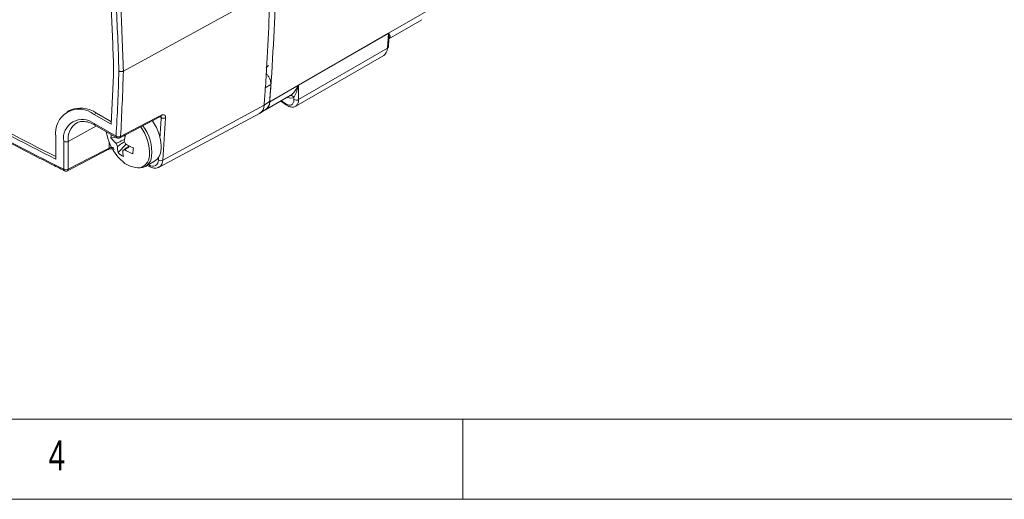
# Model space of a CAD drawing. Header units: millimetres. Extents: x -72 to 415, y 5 to 292.
# Tile 23 of 59: x 182 to 244, y 5 to 35. Entities that reach past the tile are written whole.
import ezdxf

# ---------------------------------------------------------------- set-up
doc = ezdxf.new("R2010")
doc.units = ezdxf.units.MM
doc.styles.add('SLDTEXTSTYLE0', font='TXT', dxfattribs={"width": 0.75})

msp = doc.modelspace()

# ---------------------------------------------------------------- linework, layer by layer
at = {"color": 7, "linetype": 'Continuous', "lineweight": 15}
for p, q in [((188.836, 31.706), (197.983, 36.716)), ((205.396, 33.724), (207.452, 34.911)), ((205.363, 33.2), (205.397, 33.742)), ((199.588, 29.515), (205.07, 32.68)), ((197.75, 31.922), (197.855, 31.984)), ((197.702, 29.282), (199.245, 30.173)), ((198.657, 29.833), (199.015, 29.587)), ((185.464, 29.251), (185.323, 29.169)), ((187.023, 29.001), (188.08, 28.39)), ((187.164, 29.082), (188.088, 28.549)), ((188.617, 27.545), (191.16, 28.868)), ((191.069, 25.716), (197.336, 29.071)), ((197.36, 29.085), (197.707, 29.3)), ((187.064, 28.335), (188.425, 27.55)), ((187.763, 27.932), (187.865, 27.492)), ((188.829, 27.656), (188.966, 27.676)), ((184.619, 26.219), (184.619, 27.612)), ((188.06, 27.545), (188.358, 27.588)), ((188.503, 26.619), (189.002, 27.138)), ((185.35, 25.491), (187.897, 26.816)), ((190.208, 25.754), (190.781, 26.084)), ((190.327, 25.822), (190.512, 25.732))]:
    msp.add_line(p, q, dxfattribs=at)
at = {"color": 8, "linetype": 'Continuous', "lineweight": 0}
for p, q in [((208.294, 35.754), (205.373, 34.068)), ((199.764, 30.826), (205.364, 34.059)), ((205.364, 34.066), (199.765, 30.834)), ((205.364, 34.059), (205.305, 33.126)), ((205.305, 33.126), (199.767, 29.929)), ((197.895, 32.064), (197.753, 31.98)), ((198.034, 30.872), (197.689, 30.662)), ((199.755, 30.825), (197.968, 29.793)), ((199.767, 29.929), (199.764, 30.826)), ((191.298, 26.143), (197.614, 29.589)), ((197.959, 29.799), (197.614, 29.589)), ((198.976, 29.672), (198.702, 29.86)), ((199.472, 30.065), (199.472, 29.936)), ((187.023, 29.001), (187.164, 29.082)), ((187.151, 28.285), (185.395, 27.323)), ((188.383, 27.641), (187.023, 28.427)), ((191.117, 28.846), (191.192, 28.802)), ((185.116, 27.325), (185.116, 25.586)), ((185.395, 25.584), (185.395, 27.323)), ((187.942, 27.278), (187.942, 26.909)), ((190.457, 25.831), (190.394, 25.861)), ((191.032, 26.334), (191.02, 26.158))]:
    msp.add_line(p, q, dxfattribs=at)
at = {"color": 7, "linetype": 'Continuous', "lineweight": 0}
for p, q in [((9.996, 10), (245, 10)), ((210, 5), (209.999, 10)), ((5, 5), (415, 5))]:
    msp.add_line(p, q, dxfattribs=at)
at = {"color": 8, "linetype": 'Continuous', "lineweight": 0, "flags": 128}
for points in [[(191.206, 28.952), (190.916, 28.801), (189.757, 28.199), (188.662, 27.629)], [(187.942, 26.909), (186.672, 26.248), (185.395, 25.584)]]:
    msp.add_lwpolyline(points, dxfattribs=at)
at = {"color": 7, "linetype": 'Continuous', "lineweight": 15}
for centre, radius, start, end in [((29.834, 42.064), 168.581, 355.82585, 358.25167), ((28.543, 41.9), 169.52, 356.19877, 358.24752), ((-7.973, 26.029), 196.286, 1.71395, 2.78787), ((205.268, 33.214), 0.0956, 292.35019, 351.73058), ((17.51, 37.171), 170.796, 357.05306, 358.23134), ((34.98, 41.735), 163.415, 355.81132, 356.18852), ((34.625, 41.526), 163.426, 355.81132, 356.18852), ((275.741, 207.584), 202.833, 241.3885, 243.30465), ((197.03, 29.569), 0.585, 301.55215, 1.91608), ((197.404, 29.767), 0.565, 292.14359, 2.59814), ((197.346, 29.795), 0.612, 306.0697, 0.36726), ((199.078, 29.668), 0.102, 177.808, 232.37478), ((275.556, 207.421), 202.741, 241.38827, 243.35002), ((186.084, 27.85), 1.485, 50.79671, 189.21404), ((186.168, 27.692), 1.71, 54.38242, 114.30712), ((188.34, 26.94), 2.847, 356.99768, 35.8397), ((189.989, 27.487), 1.93, 172.15556, 178.27634), ((192.789, 26.46), 4.011, 161.41134, 167.28844), ((190.912, 28.469), 3.2, 197.78777, 222.20685), ((190.037, 29.018), 2.465, 216.69741, 227.79781), ((189.106, 27.427), 0.762, 197.9731, 213.19573), ((188.525, 27.723), 0.2, 240.00269, 297.47543), ((188.238, 26.926), 0.762, 17.9731, 33.19573), ((190.978, 30.596), 3.982, 239.60493, 247.66469), ((190.264, 26.976), 1.797, 178.91877, 191.45556), ((190.126, 28.484), 2.472, 228.96988, 238.64219), ((188.817, 26.926), 0.163, 265.4869, 308.43992), ((190.601, 26.73), 1.797, 178.91877, 191.45556), ((190.933, 30.233), 3.982, 239.60493, 247.66469), ((196.858, 25.811), 7.475, 171.52469, 174.32506), ((190.313, 26.818), 0.87, 302.52305, 358.21359), ((189.876, 27.354), 1.688, 217.79842, 266.70655), ((189.823, 26.439), 0.778, 263.04722, 356.68603), ((185.257, 25.668), 0.2, 243.51454, 297.48824)]:
    msp.add_arc(centre, radius, start, end, dxfattribs=at)
at = {"color": 8, "linetype": 'Continuous', "lineweight": 0}
for centre, radius, start, end in [((-8.59, 25.819), 197.235, 1.71087, 2.9515), ((-8.508, 25.817), 197.432, 1.70916, 2.95151), ((205.536, 34.054), 0.172, 175.82711, 178.25166), ((205.578, 33.959), 0.232, 152.08237, 154.78534), ((17.884, 36.961), 170.754, 356.87108, 358.23688), ((17.983, 36.959), 170.934, 356.8711, 358.23873), ((200.009, 31.064), 0.348, 223.3382, 224.36062), ((199.937, 30.821), 0.172, 175.82711, 178.25166), ((199.3, 29.991), 0.187, 23.35798, 110.58353), ((199.626, 30.177), 0.286, 237.51765, 299.59469), ((275.608, 207.108), 202.828, 241.34163, 243.50272), ((191.108, 28.95), 0.0977, 302.44987, 0.84246), ((186.278, 27.514), 1.178, 50.79671, 189.21404), ((186.578, 27.476), 1.193, 123.18634, 187.34255), ((187.121, 28.416), 0.0989, 173.79413, 234.89369), ((187.891, 26.654), 2.721, 354.51458, 37.22595), ((25.852, 38.235), 165.609, 356.31053, 356.7349), ((191.342, 29.053), 0.293, 239.01665, 295.91656), ((27.157, 38.159), 164.581, 355.8131, 356.73653), ((188.534, 27.893), 0.293, 239.15725, 295.93783), ((188.482, 27.63), 0.0989, 173.79413, 234.89369), ((187.706, 26.581), 2.755, 357.03215, 36.66819), ((185.257, 27.599), 0.309, 242.6784, 296.45563), ((188.564, 27.628), 0.0978, 302.56125, 0.86076), ((187.841, 26.901), 0.102, 303.45401, 4.97495), ((189.692, 26.43), 0.766, 276.48642, 0.60979), ((190.655, 26.137), 0.365, 237.01305, 3.30998), ((190.568, 25.828), 0.111, 178.62409, 239.51571), ((191.172, 26.403), 0.289, 238.04905, 295.76908), ((190.805, 26.133), 0.494, 302.32387, 1.14436), ((185.257, 25.86), 0.309, 242.6784, 296.45563), ((185.225, 25.582), 0.109, 177.75543, 238.66156), ((185.297, 25.574), 0.0988, 302.37374, 5.95173)]:
    msp.add_arc(centre, radius, start, end, dxfattribs=at)
at = {"color": 7, "linetype": 'Continuous', "lineweight": 15}
msp.add_ellipse((204.549, 33.534), major_axis=(-0.535, 0.846), ratio=0.633362, start_param=3.115973, end_param=3.866546, dxfattribs=at)
at = {"color": 8, "linetype": 'Continuous', "lineweight": 0}
for centre, major_axis, ratio, start_param, end_param in [((198.956, 30.313), (-0.372, 0.709), 0.506008, 2.376868, 3.912757), ((198.782, 31.398), (-0.697, 1.329), 0.506008, 2.630089, 3.130786), ((199.109, 30.393), (-0.471, 0.883), 0.520363, 3.215374, 3.909447)]:
    msp.add_ellipse(centre, major_axis=major_axis, ratio=ratio, start_param=start_param, end_param=end_param, dxfattribs=at)
for points, knots in [([(205.373, 34.068), (205.372, 34.068), (205.37, 34.068), (205.368, 34.068), (205.367, 34.068), (205.366, 34.067), (205.364, 34.066)], [0, 0, 0, 0, 0.00000753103, 0.00000753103, 0.00000753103, 0.00001383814, 0.00001383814, 0.00001383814, 0.00001383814]), ([(205.364, 34.059), (205.364, 34.059), (205.365, 34.059), (205.365, 34.059), (205.365, 34.059), (205.366, 34.059), (205.366, 34.059), (205.367, 34.059), (205.367, 34.059), (205.367, 34.059), (205.368, 34.058), (205.368, 34.058), (205.368, 34.058)], [0, 0, 0, 0, 0.000001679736, 0.000001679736, 0.000001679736, 0.000003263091, 0.000003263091, 0.000003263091, 0.000006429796, 0.000006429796, 0.000006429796, 0.000007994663, 0.000007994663, 0.000007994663, 0.000007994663]), ([(205.368, 34.058), (205.37, 34.055), (205.373, 34.05), (205.396, 33.956), (205.411, 33.845), (205.395, 33.752), (205.393, 33.74)], [0, 0, 0, 0, 0.030787, 0.064964, 0.880131, 1, 1, 1, 1]), ([(205.397, 33.736), (205.409, 33.744), (205.476, 33.789), (205.474, 33.871), (205.442, 33.974), (205.408, 34.038), (205.382, 34.064), (205.376, 34.067), (205.373, 34.068)], [0, 0, 0, 0, 0.0947283, 0.501064, 0.7659976, 0.9583493, 0.9790756, 1, 1, 1, 1]), ([(199.472, 30.065), (199.496, 30.108), (199.524, 30.16), (199.577, 30.273), (199.603, 30.335), (199.652, 30.464), (199.675, 30.532), (199.707, 30.637), (199.717, 30.673), (199.732, 30.727), (199.737, 30.746), (199.745, 30.773), (199.747, 30.783), (199.752, 30.801), (199.755, 30.811), (199.76, 30.82)], [0, 0, 0, 0, 0.25, 0.25, 0.5, 0.5, 0.75, 0.75, 0.875, 0.875, 0.9375, 0.9375, 0.96875, 0.96875, 1, 1, 1, 1]), ([(199.765, 30.834), (199.763, 30.833), (199.761, 30.831), (199.76, 30.83), (199.758, 30.828), (199.757, 30.827), (199.755, 30.825)], [0, 0, 0, 0, 0.00000679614, 0.00000679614, 0.00000679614, 0.0000138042, 0.0000138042, 0.0000138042, 0.0000138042]), ([(199.76, 30.82), (199.76, 30.822), (199.761, 30.823), (199.762, 30.824), (199.762, 30.825), (199.763, 30.825), (199.763, 30.825), (199.763, 30.826), (199.764, 30.826), (199.764, 30.826)], [0, 0, 0, 0, 0.000004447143, 0.000004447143, 0.000004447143, 0.000006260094, 0.000006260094, 0.000006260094, 0.000007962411, 0.000007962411, 0.000007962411, 0.000007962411]), ([(191.192, 28.802), (191.192, 28.819), (191.194, 28.849), (191.18, 28.866), (191.174, 28.874)], [0, 0, 0, 0, 0.562028, 1, 1, 1, 1]), ([(191.206, 28.952), (191.224, 28.96), (191.275, 28.984), (191.352, 28.99), (191.422, 28.959), (191.467, 28.892), (191.469, 28.824), (191.47, 28.79)], [0, 0, 0, 0, 0.126555, 0.344326, 0.562578, 0.781273, 1, 1, 1, 1]), ([(188.221, 26.922), (188.211, 26.925), (188.185, 26.935), (188.13, 26.943), (188.063, 26.942), (187.996, 26.931), (187.96, 26.917), (187.942, 26.909)], [0, 0, 0, 0, 0.129795, 0.348233, 0.565735, 0.782868, 1, 1, 1, 1])]:
    msp.add_open_spline(points, degree=3, knots=knots, dxfattribs=at)
at = {"color": 7, "linetype": 'Continuous', "lineweight": 15}
for points, knots in [([(188.557, 31.708), (188.56, 31.706), (188.569, 31.701), (188.597, 31.688), (188.648, 31.675), (188.716, 31.672), (188.783, 31.682), (188.818, 31.698), (188.836, 31.706)], [0, 0, 0, 0, 0.034767, 0.127192, 0.345522, 0.563723, 0.78186, 1, 1, 1, 1]), ([(197.733, 31.556), (197.773, 31.516), (197.855, 31.433), (197.956, 31.256), (198.032, 31.057), (198.033, 30.933), (198.034, 30.872)], [0, 0, 0, 0, 0.219315, 0.452901, 0.732724, 1, 1, 1, 1]), ([(199.755, 30.825), (199.741, 30.808), (199.732, 30.788), (199.713, 30.75), (199.703, 30.732), (199.674, 30.677), (199.654, 30.642), (199.592, 30.538), (199.546, 30.473), (199.453, 30.355), (199.404, 30.302), (199.308, 30.214), (199.261, 30.179), (199.222, 30.16)], [0, 0, 0, 0, 0.0625, 0.0625, 0.125, 0.125, 0.25, 0.25, 0.5, 0.5, 0.75, 0.75, 1, 1, 1, 1]), ([(199.015, 29.587), (199.063, 29.557), (199.186, 29.482), (199.381, 29.447), (199.554, 29.476), (199.61, 29.536), (199.62, 29.546)], [0, 0, 0, 0, 0.241655, 0.615553, 0.931886, 1, 1, 1, 1]), ([(178.381, 29.034), (179.086, 28.652), (181.061, 27.582), (183.323, 26.412), (184.879, 25.633), (185.168, 25.489)], [0, 0, 0, 0, 0.3114944, 0.8721942, 1, 1, 1, 1]), ([(191.16, 28.867), (191.167, 28.87), (191.186, 28.88), (191.188, 28.879), (191.19, 28.879)], [0, 0, 0, 0, 0.390966, 1, 1, 1, 1]), ([(185.929, 28.471), (185.936, 28.476), (186.022, 28.547), (186.238, 28.578), (186.582, 28.552), (186.866, 28.445), (187.029, 28.355), (187.064, 28.335)], [0, 0, 0, 0, 0.026396, 0.350835, 0.637022, 0.919969, 1, 1, 1, 1]), ([(188.381, 27.192), (188.422, 27.212), (188.597, 27.295), (188.772, 27.378), (188.905, 27.441)], [0, 0, 0, 0, 0.238464, 1, 1, 1, 1]), ([(188.908, 27.301), (188.8, 27.229), (188.653, 27.132), (188.507, 27.035), (188.468, 27.01)], [0, 0, 0, 0, 0.735161, 1, 1, 1, 1]), ([(188.804, 26.764), (188.843, 26.789), (188.98, 26.879), (189.118, 26.97), (189.216, 27.036)], [0, 0, 0, 0, 0.283132, 1, 1, 1, 1]), ([(187.898, 26.816), (187.901, 26.817), (187.914, 26.825), (187.959, 26.841), (188.03, 26.855), (188.115, 26.86), (188.193, 26.851), (188.248, 26.836), (188.266, 26.827), (188.272, 26.824)], [0, 0, 0, 0, 0.042098, 0.196002, 0.368255, 0.553411, 0.746211, 0.908292, 1, 1, 1, 1]), ([(189.191, 26.988), (189.135, 26.949), (189.045, 26.886), (188.954, 26.823), (188.918, 26.798)], [0, 0, 0, 0, 0.61202, 1, 1, 1, 1]), ([(190.512, 25.732), (190.566, 25.71), (190.707, 25.654), (190.908, 25.639), (191.023, 25.705), (191.063, 25.728)], [0, 0, 0, 0, 0.2927498, 0.7548608, 1, 1, 1, 1])]:
    msp.add_open_spline(points, degree=3, knots=knots, dxfattribs=at)

# ---------------------------------------------------------------- texts
at = {"color": 7, "linetype": 'Continuous', "lineweight": 0, "insert": (184.167, 8.668), "char_height": 1.852, "attachment_point": 1, "style": 'SLDTEXTSTYLE0'}
msp.add_mtext('4', dxfattribs=at)

doc.saveas('drawing.dxf')
